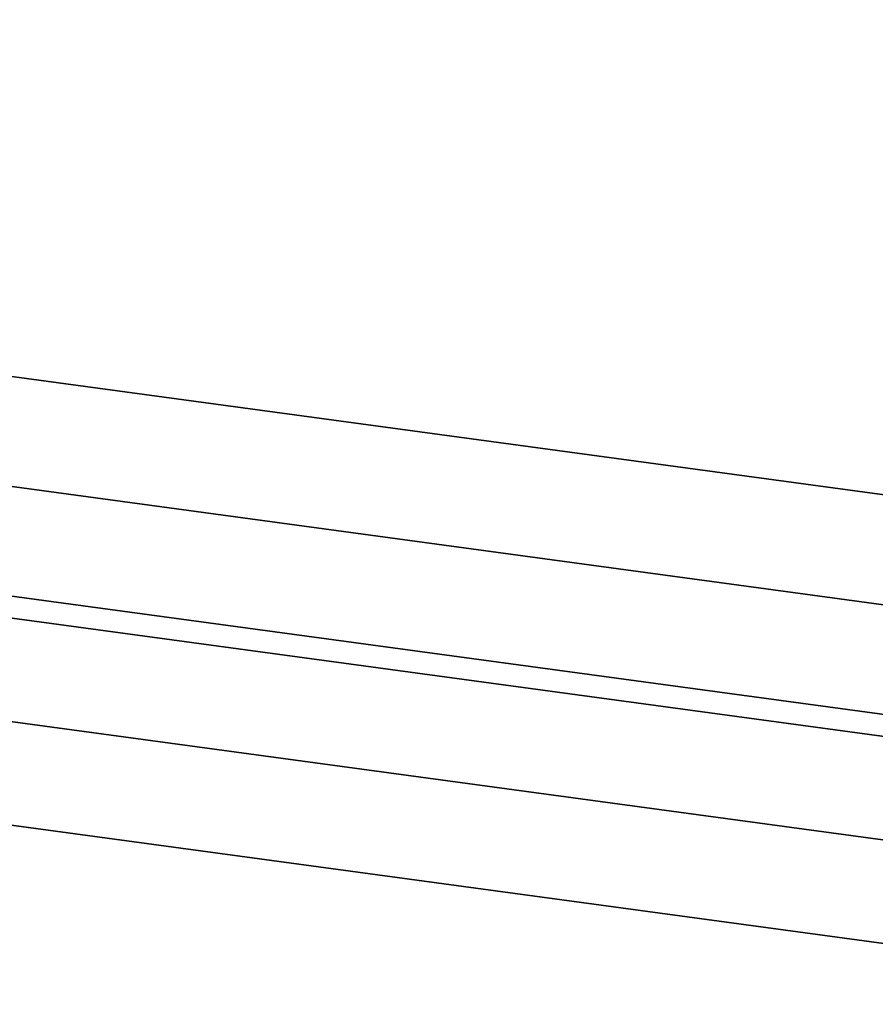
# Model space of a CAD drawing. Header units: millimetres. Extents: x 0 to 16721, y 217 to 10981.
# Tile 6 of 256: x 1839 to 2114, y 5423 to 5740. Entities that reach past the tile are written whole.
import ezdxf

# ---------------------------------------------------------------- set-up
doc = ezdxf.new("R2010")
doc.units = ezdxf.units.MM
doc.layers.add('PDF_PSS & TL', color=7, linetype='Continuous', true_color=0x7fffdf)

msp = doc.modelspace()

# ---------------------------------------------------------------- linework, layer by layer
at = {"layer": 'PDF_PSS & TL', "color": 4, "lineweight": 25}
for points in [[(3794.45, 5739.64), (3375.48, 5692.47), (3038.25, 5654.52), (2676.85, 5612.42), (2262.29, 5567.06), (1413.05, 5682.2), (2262.29, 5567.06), (2676.85, 5612.42), (3038.25, 5654.52), (3375.48, 5692.47), (3794.45, 5739.64)], [(3798.34, 5704.81), (3379.5, 5657.77), (3042.27, 5619.69), (2680.74, 5577.72), (2261.77, 5531.71), (1337.02, 5657.25), (2261.77, 5531.71), (2680.74, 5577.72), (3042.27, 5619.69), (3379.5, 5657.77), (3798.34, 5704.81)], [(3802.23, 5670.11), (3383.39, 5622.94), (3046.29, 5584.86), (2684.63, 5542.89), (2261.37, 5496.5), (1134.93, 5649.32), (2261.37, 5496.5), (2684.63, 5542.89), (3046.29, 5584.86), (3383.39, 5622.94), (3802.23, 5670.11)]]:
    msp.add_lwpolyline(points, dxfattribs=at)
at = {"layer": 'PDF_PSS & TL', "color": 2, "lineweight": 25}
for points in [[(3803.01, 5663.1), (3384.17, 5616.05), (3047.07, 5577.98), (2685.54, 5536), (2261.24, 5489.48), (1016.02, 5658.42), (2261.24, 5489.48), (2685.54, 5536), (3047.07, 5577.98), (3384.17, 5616.05), (3803.01, 5663.1)], [(3806.65, 5630.35), (3387.81, 5583.17), (3050.84, 5545.23), (2689.17, 5503.12), (2260.85, 5456.21), (971.83, 5631.13), (2260.85, 5456.21), (2689.17, 5503.12), (3050.84, 5545.23), (3387.81, 5583.17), (3806.65, 5630.35)], [(3810.41, 5597.47), (3391.57, 5550.43), (3054.6, 5512.35), (2692.94, 5470.37), (2260.45, 5422.94), (927.65, 5603.71), (2260.45, 5422.94), (2692.94, 5470.37), (3054.6, 5512.35), (3391.57, 5550.43), (3810.41, 5597.47)]]:
    msp.add_lwpolyline(points, dxfattribs=at)

doc.saveas('drawing.dxf')
